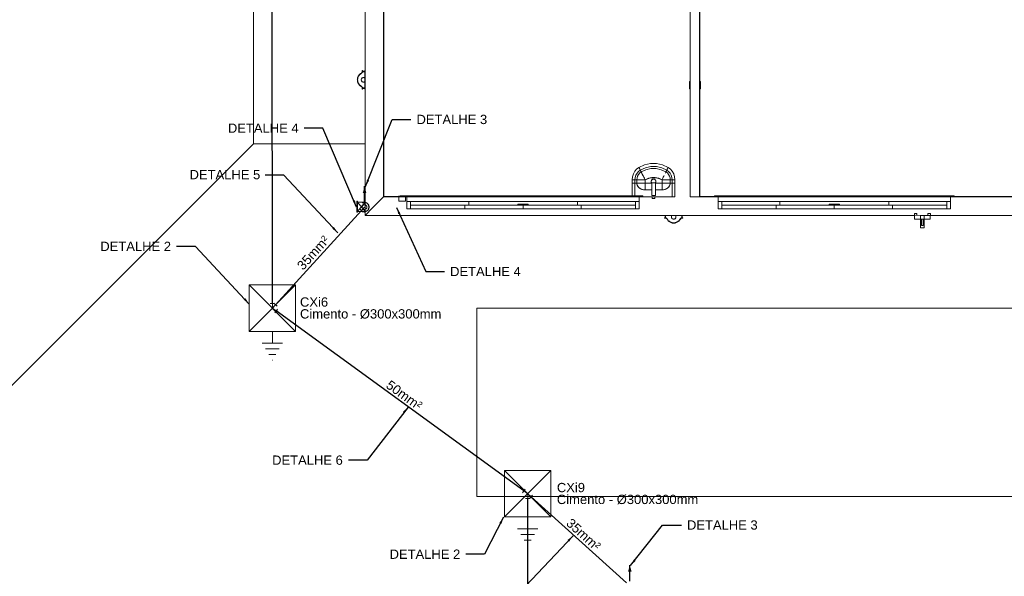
# Model space of a CAD drawing. Header units: millimetres. Extents: x 659 to 1031, y -73 to 11.
# Tile 20 of 141: x 686 to 708, y -40 to -28. Entities that reach past the tile are written whole.
import ezdxf

# ---------------------------------------------------------------- set-up
doc = ezdxf.new("R2010")
doc.units = ezdxf.units.MM
doc.header["$MEASUREMENT"] = 0
doc.linetypes.add('NULL', pattern=[0])
for name, color, linetype, lineweight in [('Caixas de passagem', 134, 'Continuous', 5), ('Cotas', 1, 'Continuous', 0), ('IFC-Dispositivo de conversão de energia-Contorno', 253, 'Continuous', 5), ('IFC-Elemento construtivo genérico-Contorno', 253, 'Continuous', 5), ('IFC-Elemento de distribuição-Contorno', 253, 'Continuous', 5), ('IFC-Elemento terminal-Contorno', 253, 'Continuous', 5), ('IFC-Janela-Contorno', 142, 'Continuous', 5), ('IFC-Laje-Contorno', 134, 'Continuous', 5), ('IFC-Parede padrão-Contorno', 44, 'Continuous', 5), ('IFC-Viga-Contorno', 66, 'Continuous', 5), ('P-Simbol', 170, 'Continuous', 20), ('PR-Condutos 35mm²', 210, 'Continuous', 25), ('PR-Condutos 50mm²', 30, 'Continuous', 25), ('PR-Conexões', 5, 'Continuous', 20), ('PR-Textos conduto', 7, 'Continuous', 9), ('Textos', 7, 'Continuous', 9)]:
    doc.layers.add(name, color=color, linetype=linetype, lineweight=lineweight)
doc.styles.add('Arial', font='arial.ttf')
doc.dimstyles.get("Standard").update_dxf_attribs({"dimtxt": 0.18, "dimasz": 0.18, "dimexe": 0.18, "dimexo": 0.0625, "dimgap": 0.09, "dimtad": 0, "dimtih": 1, "dimtoh": 1, "dimdec": 4, "dimzin": 0, "dimdsep": 46, "dimtxsty": 'Standard', "dimcen": 0.09, "dimadec": 0, "dimazin": 0, "dimtfac": 1, "dimtdec": 4, "dimtofl": 0, "dimtmove": 0, "dimatfit": 3, "dimfxl": 1, "dimtolj": 1, "dimtzin": 0, "dimarcsym": 0})

msp = doc.modelspace()

# ---------------------------------------------------------------- hatches: boundary and pattern name
at = {"layer": 'Caixas de passagem', "linetype": 'Continuous'}
msp.add_hatch(color=134, dxfattribs=at).paths.add_polyline_path([(693.726, -32.397), (693.726, -32.637), (693.746, -32.637), (693.746, -32.617), (693.746, -32.417), (693.746, -32.397)])
at = {"layer": 'PR-Condutos 35mm²', "linetype": 'Continuous'}
for points in [[(693.896, -32.075), (693.857, -32.22), (693.934, -32.22)], [(699.604, -40.235), (699.566, -40.38), (699.643, -40.38)]]:
    msp.add_hatch(color=201, dxfattribs=at).paths.add_polyline_path(points)

# ---------------------------------------------------------------- linework, layer by layer
at = {"layer": 'Caixas de passagem'}
for p, q in [((693.726, -32.637), (693.726, -32.397)), ((693.726, -32.397), (693.746, -32.397)), ((693.746, -32.397), (693.746, -32.417)), ((693.746, -32.617), (693.746, -32.417)), ((693.746, -32.417), (693.906, -32.417)), ((693.906, -32.617), (693.746, -32.417)), ((693.746, -32.617), (693.906, -32.417)), ((693.906, -32.417), (693.906, -32.617)), ((693.906, -32.617), (693.746, -32.617)), ((693.746, -32.617), (693.746, -32.637)), ((693.746, -32.637), (693.726, -32.637))]:
    msp.add_line(p, q, dxfattribs=at)
at = {"layer": 'IFC-Dispositivo de conversão de energia-Contorno', "color": 8, "lineweight": 5}
for p, q in [((701.106, -29.822), (701.122, -29.822)), ((701.122, -29.978), (701.122, -29.822)), ((701.122, -29.855), (701.123, -29.855)), ((701.123, -29.945), (701.123, -29.855)), ((701.106, -29.978), (701.122, -29.978)), ((701.122, -29.945), (701.123, -29.945))]:
    msp.add_line(p, q, dxfattribs=at)
at = {"layer": 'IFC-Elemento construtivo genérico-Contorno', "color": 8, "lineweight": 5}
for p, q in [((700.888, -29.855), (700.89, -29.855)), ((700.888, -29.945), (700.888, -29.855)), ((700.89, -29.978), (700.89, -29.822)), ((700.89, -29.822), (700.906, -29.822)), ((700.888, -29.945), (700.89, -29.945)), ((700.89, -29.978), (700.906, -29.978)), ((699.68, -31.809), (699.711, -31.753)), ((699.711, -31.753), (699.751, -31.706)), ((699.751, -31.706), (699.8, -31.669)), ((699.759, -31.792), (699.79, -31.755)), ((699.79, -31.755), (699.829, -31.726)), ((699.8, -31.669), (699.921, -31.614)), ((699.8, -31.669), (699.801, -31.671)), ((699.8, -31.669), (699.8, -31.669)), ((699.801, -31.671), (699.803, -31.675)), ((699.803, -31.675), (699.806, -31.681)), ((699.806, -31.681), (699.81, -31.689)), ((699.806, -31.681), (699.81, -31.689)), ((699.81, -31.689), (699.815, -31.698)), ((699.81, -31.689), (699.811, -31.69)), ((699.815, -31.698), (699.817, -31.703)), ((699.817, -31.703), (699.819, -31.706)), ((699.817, -31.703), (699.819, -31.706)), ((699.817, -31.788), (699.848, -31.765)), ((699.819, -31.706), (699.821, -31.711)), ((699.819, -31.706), (699.82, -31.709)), ((699.825, -31.718), (699.828, -31.725)), ((699.828, -31.725), (699.829, -31.726)), ((699.828, -31.725), (699.829, -31.726)), ((699.829, -31.726), (699.939, -31.676)), ((699.829, -31.726), (699.829, -31.727)), ((699.829, -31.727), (699.848, -31.765)), ((699.829, -31.727), (699.848, -31.765)), ((699.848, -31.765), (699.95, -31.718)), ((699.848, -31.765), (699.852, -31.773)), ((699.848, -31.765), (699.852, -31.773)), ((699.852, -31.773), (699.861, -31.79)), ((699.852, -31.773), (699.861, -31.79)), ((699.921, -31.614), (700.049, -31.585)), ((699.939, -31.676), (700.055, -31.65)), ((699.939, -31.676), (700.055, -31.651)), ((699.95, -31.718), (700.059, -31.694)), ((700.049, -31.585), (700.18, -31.585)), ((700.055, -31.65), (700.175, -31.65)), ((700.055, -31.651), (700.175, -31.651)), ((700.059, -31.694), (700.171, -31.694)), ((700.171, -31.694), (700.28, -31.718)), ((700.175, -31.65), (700.291, -31.676)), ((700.175, -31.651), (700.291, -31.676)), ((700.18, -31.585), (700.309, -31.614)), ((700.28, -31.718), (700.382, -31.765)), ((700.291, -31.676), (700.401, -31.727)), ((700.291, -31.676), (700.401, -31.726)), ((700.309, -31.614), (700.43, -31.669)), ((700.369, -31.79), (700.378, -31.773)), ((700.378, -31.773), (700.382, -31.765)), ((700.382, -31.765), (700.401, -31.727)), ((700.382, -31.765), (700.401, -31.727)), ((700.382, -31.765), (700.413, -31.788)), ((700.401, -31.726), (700.402, -31.725)), ((700.401, -31.726), (700.402, -31.725)), ((700.401, -31.726), (700.44, -31.755)), ((700.401, -31.727), (700.401, -31.726)), ((700.402, -31.725), (700.405, -31.718)), ((700.402, -31.725), (700.405, -31.718)), ((700.405, -31.718), (700.407, -31.715)), ((700.405, -31.718), (700.407, -31.715)), ((700.407, -31.715), (700.409, -31.711)), ((700.407, -31.715), (700.409, -31.711)), ((700.409, -31.711), (700.411, -31.706)), ((700.409, -31.711), (700.411, -31.706)), ((700.411, -31.706), (700.413, -31.703)), ((700.411, -31.706), (700.413, -31.703)), ((700.413, -31.703), (700.415, -31.698)), ((700.415, -31.698), (700.42, -31.689)), ((700.415, -31.698), (700.42, -31.689)), ((700.42, -31.689), (700.424, -31.681)), ((700.42, -31.689), (700.424, -31.681)), ((700.424, -31.681), (700.427, -31.675)), ((700.424, -31.681), (700.427, -31.675)), ((700.427, -31.675), (700.429, -31.671)), ((700.427, -31.675), (700.429, -31.671)), ((700.429, -31.671), (700.43, -31.669)), ((700.429, -31.671), (700.43, -31.669)), ((700.43, -31.669), (700.479, -31.706)), ((700.43, -31.669), (700.43, -31.669)), ((700.44, -31.755), (700.471, -31.792)), ((700.479, -31.706), (700.519, -31.753)), ((700.519, -31.753), (700.55, -31.809)), ((699.655, -31.935), (699.661, -31.871)), ((699.655, -32.009), (699.655, -31.935)), ((699.655, -31.935), (699.657, -31.935)), ((699.657, -31.935), (699.661, -31.935)), ((699.661, -31.871), (699.68, -31.809)), ((699.661, -31.935), (699.668, -31.935)), ((699.668, -31.935), (699.676, -31.935)), ((699.676, -31.935), (699.685, -31.935)), ((699.685, -31.935), (699.691, -31.935)), ((699.691, -31.935), (699.694, -31.935)), ((699.694, -31.935), (699.699, -31.935)), ((699.699, -31.935), (699.703, -31.935)), ((699.703, -31.935), (699.706, -31.935)), ((699.706, -31.935), (699.714, -31.935)), ((699.714, -31.935), (699.715, -31.935)), ((699.715, -31.935), (699.72, -31.885)), ((699.715, -32.009), (699.715, -31.935)), ((699.715, -31.935), (699.715, -31.935)), ((699.715, -31.935), (699.755, -31.935)), ((699.72, -31.885), (699.735, -31.836)), ((699.735, -31.836), (699.759, -31.792)), ((699.755, -31.935), (699.759, -31.894)), ((699.755, -32.009), (699.755, -31.935)), ((699.755, -31.935), (699.764, -31.935)), ((699.759, -31.894), (699.771, -31.855)), ((699.764, -31.935), (699.781, -31.935)), ((699.771, -31.855), (699.791, -31.819)), ((699.781, -31.935), (699.807, -31.935)), ((699.791, -31.819), (699.817, -31.788)), ((699.807, -31.935), (699.828, -31.935)), ((699.828, -31.935), (699.836, -31.935)), ((699.836, -31.935), (699.855, -31.935)), ((699.855, -31.935), (699.877, -31.935)), ((699.861, -31.79), (699.873, -31.814)), ((699.873, -31.814), (699.883, -31.835)), ((699.877, -31.935), (699.9, -31.935)), ((699.883, -31.835), (699.887, -31.842)), ((699.887, -31.842), (699.896, -31.861)), ((699.887, -31.842), (699.896, -31.861)), ((699.896, -31.861), (699.906, -31.881)), ((699.896, -31.861), (699.906, -31.881)), ((699.9, -31.935), (699.924, -31.935)), ((699.906, -31.881), (699.917, -31.904)), ((699.906, -31.881), (699.917, -31.904)), ((699.917, -31.904), (699.929, -31.927)), ((699.917, -31.904), (699.929, -31.927)), ((699.924, -31.935), (699.933, -31.935)), ((699.929, -31.927), (699.933, -31.935)), ((699.929, -31.927), (699.933, -31.935)), ((699.933, -31.935), (700.052, -31.891)), ((699.933, -31.935), (700.003, -31.903)), ((699.933, -32.009), (699.933, -31.935)), ((700.003, -31.903), (700.077, -31.887)), ((700.052, -31.891), (700.178, -31.891)), ((700.065, -31.965), (700.067, -31.955)), ((700.065, -31.97), (700.066, -31.96)), ((700.065, -31.976), (700.065, -31.965)), ((700.065, -31.97), (700.065, -31.973)), ((700.065, -31.976), (700.067, -31.986)), ((700.066, -31.96), (700.067, -31.957)), ((700.066, -31.978), (700.066, -31.981)), ((700.066, -31.981), (700.069, -31.991)), ((700.067, -31.955), (700.072, -31.945)), ((700.067, -31.986), (700.072, -31.995)), ((700.069, -31.95), (700.075, -31.941)), ((700.069, -31.953), (700.069, -31.95)), ((700.069, -31.991), (700.075, -32)), ((700.072, -31.945), (700.078, -31.937)), ((700.072, -31.995), (700.076, -32.002)), ((700.075, -31.941), (700.082, -31.933)), ((700.075, -32), (700.076, -32.002)), ((700.077, -31.887), (700.153, -31.887)), ((700.078, -31.937), (700.086, -31.93)), ((700.082, -31.933), (700.09, -31.927)), ((700.086, -31.93), (700.095, -31.925)), ((700.09, -31.927), (700.1, -31.923)), ((700.09, -31.927), (700.091, -31.927)), ((700.095, -31.925), (700.105, -31.922)), ((700.1, -31.923), (700.102, -31.922)), ((700.105, -31.922), (700.115, -31.92)), ((700.107, -31.921), (700.11, -31.921)), ((700.11, -31.921), (700.112, -31.921)), ((700.115, -31.92), (700.125, -31.922)), ((700.118, -31.921), (700.12, -31.921)), ((700.12, -31.921), (700.13, -31.923)), ((700.125, -31.922), (700.135, -31.925)), ((700.13, -31.923), (700.13, -31.923)), ((700.13, -31.923), (700.133, -31.924)), ((700.135, -31.925), (700.144, -31.93)), ((700.138, -31.926), (700.14, -31.927)), ((700.139, -31.927), (700.14, -31.927)), ((700.14, -31.927), (700.148, -31.933)), ((700.144, -31.93), (700.152, -31.937)), ((700.148, -31.933), (700.15, -31.935)), ((700.152, -31.937), (700.158, -31.945)), ((700.153, -31.887), (700.227, -31.903)), ((700.154, -31.939), (700.155, -31.941)), ((700.154, -32.002), (700.158, -31.995)), ((700.154, -32.002), (700.155, -32)), ((700.155, -31.941), (700.157, -31.943)), ((700.155, -32), (700.161, -31.991)), ((700.158, -31.945), (700.163, -31.955)), ((700.158, -31.995), (700.163, -31.986)), ((700.159, -31.948), (700.161, -31.95)), ((700.161, -31.95), (700.164, -31.96)), ((700.161, -31.991), (700.161, -31.988)), ((700.163, -31.955), (700.165, -31.965)), ((700.163, -31.986), (700.165, -31.976)), ((700.163, -31.983), (700.164, -31.981)), ((700.164, -31.96), (700.164, -31.963)), ((700.164, -31.981), (700.165, -31.97)), ((700.165, -31.976), (700.165, -31.965)), ((700.165, -31.968), (700.165, -31.97)), ((700.178, -31.891), (700.297, -31.935)), ((700.227, -31.903), (700.297, -31.935)), ((700.297, -31.935), (700.301, -31.927)), ((700.297, -31.935), (700.301, -31.927)), ((700.297, -31.935), (700.306, -31.935)), ((700.297, -32.009), (700.297, -31.935)), ((700.301, -31.927), (700.313, -31.904)), ((700.301, -31.927), (700.313, -31.904)), ((700.306, -31.935), (700.33, -31.935)), ((700.313, -31.904), (700.324, -31.881)), ((700.313, -31.904), (700.324, -31.881)), ((700.324, -31.881), (700.334, -31.861)), ((700.324, -31.881), (700.334, -31.861)), ((700.33, -31.935), (700.353, -31.935)), ((700.334, -31.861), (700.343, -31.842)), ((700.334, -31.861), (700.336, -31.857)), ((700.353, -31.935), (700.375, -31.935)), ((700.375, -31.935), (700.394, -31.935)), ((700.394, -31.935), (700.402, -31.935)), ((700.402, -31.935), (700.423, -31.935)), ((700.413, -31.788), (700.439, -31.819)), ((700.423, -31.935), (700.449, -31.935)), ((700.439, -31.819), (700.459, -31.855)), ((700.449, -31.935), (700.466, -31.935)), ((700.459, -31.855), (700.471, -31.894)), ((700.466, -31.935), (700.475, -31.935)), ((700.471, -31.792), (700.495, -31.836)), ((700.471, -31.894), (700.475, -31.935)), ((700.475, -32.009), (700.475, -31.935)), ((700.475, -31.935), (700.515, -31.935)), ((700.495, -31.836), (700.51, -31.885)), ((700.51, -31.885), (700.515, -31.935)), ((700.515, -32.009), (700.515, -31.935)), ((700.515, -31.935), (700.515, -31.935)), ((700.516, -31.935), (700.524, -31.935)), ((700.524, -31.935), (700.527, -31.935)), ((700.527, -31.935), (700.531, -31.935)), ((700.531, -31.935), (700.536, -31.935)), ((700.536, -31.935), (700.539, -31.935)), ((700.539, -31.935), (700.545, -31.935)), ((700.545, -31.935), (700.554, -31.935)), ((700.55, -31.809), (700.569, -31.871)), ((700.554, -31.935), (700.562, -31.935)), ((700.562, -31.935), (700.569, -31.935)), ((700.569, -31.871), (700.575, -31.935)), ((700.569, -31.935), (700.573, -31.935)), ((700.573, -31.935), (700.575, -31.935)), ((700.575, -32.009), (700.575, -31.935)), ((699.655, -32.009), (699.657, -32.009)), ((699.655, -32.282), (699.655, -32.009)), ((699.657, -32.009), (699.661, -32.009)), ((699.661, -32.009), (699.668, -32.009)), ((699.668, -32.009), (699.676, -32.009)), ((699.676, -32.009), (699.685, -32.009)), ((699.685, -32.009), (699.691, -32.009)), ((699.691, -32.009), (699.694, -32.009)), ((699.694, -32.009), (699.699, -32.009)), ((699.699, -32.009), (699.703, -32.009)), ((699.703, -32.009), (699.706, -32.009)), ((699.706, -32.009), (699.714, -32.009)), ((699.714, -32.009), (699.715, -32.009)), ((699.715, -32.009), (699.755, -32.009)), ((699.715, -32.282), (699.715, -32.009)), ((699.755, -32.009), (699.764, -32.009)), ((699.755, -32.009), (699.764, -32.054)), ((699.755, -32.009), (699.758, -32.037)), ((699.758, -32.037), (699.769, -32.064)), ((699.764, -32.009), (699.781, -32.009)), ((699.764, -32.054), (699.789, -32.094)), ((699.769, -32.064), (699.785, -32.089)), ((699.781, -32.009), (699.807, -32.009)), ((699.785, -32.089), (699.807, -32.112)), ((699.789, -32.094), (699.828, -32.126)), ((699.807, -32.009), (699.828, -32.009)), ((699.807, -32.112), (699.834, -32.13)), ((699.828, -32.009), (699.836, -32.009)), ((699.828, -32.126), (699.878, -32.147)), ((699.834, -32.13), (699.865, -32.143)), ((699.836, -32.009), (699.855, -32.009)), ((699.855, -32.009), (699.877, -32.009)), ((699.865, -32.143), (699.898, -32.151)), ((699.877, -32.009), (699.9, -32.009)), ((699.878, -32.147), (699.933, -32.154)), ((699.898, -32.151), (699.933, -32.154)), ((699.9, -32.009), (699.924, -32.009)), ((699.924, -32.009), (699.933, -32.009)), ((699.933, -32.009), (700.075, -32.009)), ((699.933, -32.016), (699.933, -32.009)), ((699.933, -32.009), (700.075, -32.009)), ((699.933, -32.036), (699.933, -32.016)), ((699.933, -32.055), (699.933, -32.036)), ((699.933, -32.072), (699.933, -32.055)), ((699.933, -32.088), (699.933, -32.072)), ((699.933, -32.095), (699.933, -32.088)), ((699.933, -32.112), (699.933, -32.095)), ((699.933, -32.133), (699.933, -32.112)), ((699.933, -32.147), (699.933, -32.133)), ((699.933, -32.154), (699.933, -32.147)), ((699.933, -32.154), (699.933, -32.154)), ((699.933, -32.154), (700.075, -32.154)), ((699.933, -32.154), (700.075, -32.154)), ((700.075, -32.192), (700.075, -32.002)), ((700.075, -32.002), (700.155, -32.002)), ((700.075, -32.272), (700.075, -32.192)), ((700.155, -32.192), (700.155, -32.002)), ((700.155, -32.009), (700.297, -32.009)), ((700.155, -32.009), (700.297, -32.009)), ((700.155, -32.154), (700.297, -32.154)), ((700.155, -32.154), (700.297, -32.154)), ((700.155, -32.272), (700.155, -32.192)), ((700.297, -32.009), (700.306, -32.009)), ((700.297, -32.016), (700.297, -32.009)), ((700.297, -32.036), (700.297, -32.016)), ((700.297, -32.055), (700.297, -32.036)), ((700.297, -32.072), (700.297, -32.055)), ((700.297, -32.088), (700.297, -32.072)), ((700.297, -32.095), (700.297, -32.088)), ((700.297, -32.112), (700.297, -32.095)), ((700.297, -32.133), (700.297, -32.112)), ((700.297, -32.147), (700.297, -32.133)), ((700.297, -32.154), (700.352, -32.147)), ((700.297, -32.154), (700.297, -32.147)), ((700.297, -32.154), (700.332, -32.151)), ((700.297, -32.154), (700.297, -32.154)), ((700.306, -32.009), (700.33, -32.009)), ((700.33, -32.009), (700.353, -32.009)), ((700.332, -32.151), (700.365, -32.143)), ((700.352, -32.147), (700.402, -32.126)), ((700.353, -32.009), (700.375, -32.009)), ((700.365, -32.143), (700.396, -32.13)), ((700.375, -32.009), (700.394, -32.009)), ((700.394, -32.009), (700.402, -32.009)), ((700.396, -32.13), (700.423, -32.112)), ((700.402, -32.009), (700.423, -32.009)), ((700.402, -32.126), (700.441, -32.094)), ((700.423, -32.009), (700.449, -32.009)), ((700.423, -32.112), (700.445, -32.089)), ((700.441, -32.094), (700.466, -32.054)), ((700.445, -32.089), (700.461, -32.064)), ((700.449, -32.009), (700.466, -32.009)), ((700.461, -32.064), (700.472, -32.037)), ((700.466, -32.009), (700.475, -32.009)), ((700.466, -32.054), (700.475, -32.009)), ((700.472, -32.037), (700.475, -32.009)), ((700.475, -32.009), (700.515, -32.009)), ((700.515, -32.009), (700.516, -32.009)), ((700.515, -32.302), (700.515, -32.009)), ((700.515, -32.302), (700.515, -32.009)), ((700.516, -32.009), (700.524, -32.009)), ((700.524, -32.009), (700.527, -32.009)), ((700.527, -32.009), (700.531, -32.009)), ((700.531, -32.009), (700.536, -32.009)), ((700.536, -32.009), (700.539, -32.009)), ((700.539, -32.009), (700.545, -32.009)), ((700.545, -32.009), (700.554, -32.009)), ((700.554, -32.009), (700.562, -32.009)), ((700.562, -32.009), (700.569, -32.009)), ((700.569, -32.009), (700.573, -32.009)), ((700.573, -32.009), (700.575, -32.009)), ((700.575, -32.302), (700.575, -32.009)), ((694.628, -32.286), (694.726, -32.286)), ((694.628, -32.302), (694.628, -32.286)), ((694.628, -32.302), (694.784, -32.302)), ((694.636, -32.396), (694.636, -32.302)), ((694.636, -32.396), (694.776, -32.396)), ((694.661, -32.286), (694.661, -32.284)), ((694.661, -32.284), (694.726, -32.284)), ((694.776, -32.396), (694.776, -32.302)), ((699.886, -32.302), (700.515, -32.302)), ((700.075, -32.272), (700.155, -32.272)), ((700.088, -32.342), (700.088, -32.302)), ((700.088, -32.342), (700.089, -32.342)), ((700.089, -32.342), (700.092, -32.342)), ((700.092, -32.342), (700.096, -32.342)), ((700.096, -32.342), (700.101, -32.342)), ((700.101, -32.342), (700.108, -32.342)), ((700.108, -32.342), (700.115, -32.342)), ((700.115, -32.342), (700.122, -32.342)), ((700.122, -32.342), (700.129, -32.342)), ((700.129, -32.342), (700.134, -32.342)), ((700.134, -32.342), (700.138, -32.342)), ((700.138, -32.342), (700.141, -32.342)), ((700.141, -32.342), (700.142, -32.342)), ((700.142, -32.342), (700.142, -32.302)), ((700.515, -32.302), (700.516, -32.302)), ((700.515, -32.302), (700.516, -32.302)), ((700.516, -32.302), (700.524, -32.302)), ((700.524, -32.302), (700.527, -32.302)), ((700.527, -32.302), (700.531, -32.302)), ((700.531, -32.302), (700.536, -32.302)), ((700.536, -32.302), (700.539, -32.302)), ((700.536, -32.302), (700.539, -32.302)), ((700.539, -32.302), (700.545, -32.302)), ((700.545, -32.302), (700.554, -32.302)), ((700.545, -32.302), (700.554, -32.302)), ((700.554, -32.302), (700.562, -32.302)), ((700.562, -32.302), (700.569, -32.302)), ((700.562, -32.302), (700.569, -32.302)), ((700.569, -32.302), (700.573, -32.302)), ((700.569, -32.302), (700.573, -32.302)), ((700.573, -32.302), (700.575, -32.302))]:
    msp.add_line(p, q, dxfattribs=at)
at = {"layer": 'IFC-Elemento de distribuição-Contorno', "color": 8, "lineweight": 5}
for p, q in [((705.73, -32.701), (705.73, -32.661)), ((705.73, -32.661), (705.731, -32.661)), ((705.73, -32.701), (705.73, -32.701)), ((705.73, -32.701), (705.732, -32.701)), ((705.731, -32.661), (705.732, -32.661)), ((705.731, -32.781), (705.732, -32.701)), ((705.731, -32.781), (705.887, -32.782)), ((705.732, -32.661), (705.734, -32.661)), ((705.732, -32.701), (705.862, -32.702)), ((705.732, -32.701), (705.732, -32.701)), ((705.734, -32.661), (705.737, -32.661)), ((705.734, -32.701), (705.736, -32.701)), ((705.736, -32.701), (705.737, -32.701)), ((705.737, -32.661), (705.74, -32.661)), ((705.74, -32.661), (705.744, -32.661)), ((705.744, -32.661), (705.748, -32.661)), ((705.748, -32.661), (705.753, -32.661)), ((705.753, -32.661), (705.757, -32.661)), ((705.757, -32.661), (705.762, -32.661)), ((705.76, -32.701), (705.762, -32.701)), ((705.762, -32.661), (705.767, -32.661)), ((705.762, -32.701), (705.766, -32.701)), ((705.766, -32.701), (705.771, -32.701)), ((705.767, -32.661), (705.771, -32.661)), ((705.771, -32.661), (705.775, -32.661)), ((705.771, -32.701), (705.774, -32.701)), ((705.774, -32.701), (705.778, -32.701)), ((705.775, -32.661), (705.778, -32.661)), ((705.778, -32.661), (705.781, -32.661)), ((705.778, -32.701), (705.779, -32.701)), ((705.781, -32.661), (705.783, -32.661)), ((705.783, -32.661), (705.784, -32.661)), ((705.784, -32.701), (705.784, -32.661)), ((705.784, -32.661), (705.784, -32.661)), ((705.86, -32.972), (705.861, -32.782)), ((705.861, -32.782), (705.862, -32.702)), ((705.861, -32.782), (705.941, -32.782)), ((705.862, -32.702), (705.942, -32.702)), ((705.88, -32.922), (705.881, -32.782)), ((705.881, -32.782), (705.921, -32.782)), ((705.902, -32.702), (706.072, -32.703)), ((705.92, -32.922), (705.921, -32.782)), ((705.94, -32.972), (705.941, -32.782)), ((705.941, -32.782), (705.942, -32.702)), ((705.941, -32.782), (706.071, -32.783)), ((706.02, -32.703), (706.02, -32.663)), ((706.02, -32.663), (706.021, -32.663)), ((706.02, -32.703), (706.02, -32.703)), ((706.02, -32.703), (706.022, -32.703)), ((706.021, -32.663), (706.022, -32.663)), ((706.022, -32.663), (706.024, -32.663)), ((706.022, -32.703), (706.024, -32.703)), ((706.024, -32.663), (706.027, -32.663)), ((706.024, -32.703), (706.026, -32.703)), ((706.026, -32.703), (706.029, -32.703)), ((706.027, -32.663), (706.03, -32.663)), ((706.03, -32.663), (706.034, -32.663)), ((706.03, -32.703), (706.034, -32.703)), ((706.034, -32.663), (706.038, -32.663)), ((706.034, -32.703), (706.037, -32.703)), ((706.038, -32.663), (706.043, -32.663)), ((706.043, -32.663), (706.047, -32.663)), ((706.044, -32.703), (706.047, -32.703)), ((706.047, -32.663), (706.052, -32.663)), ((706.047, -32.703), (706.052, -32.703)), ((706.052, -32.663), (706.057, -32.663)), ((706.052, -32.703), (706.056, -32.703)), ((706.056, -32.703), (706.06, -32.703)), ((706.057, -32.663), (706.061, -32.663)), ((706.06, -32.703), (706.064, -32.703)), ((706.061, -32.663), (706.065, -32.663)), ((706.064, -32.703), (706.068, -32.703)), ((706.065, -32.663), (706.068, -32.663)), ((706.068, -32.663), (706.071, -32.663)), ((706.068, -32.703), (706.07, -32.703)), ((706.071, -32.663), (706.073, -32.663)), ((706.071, -32.783), (706.072, -32.703)), ((706.071, -32.703), (706.072, -32.703)), ((706.072, -32.703), (706.074, -32.703)), ((706.073, -32.663), (706.074, -32.663)), ((706.074, -32.703), (706.074, -32.663)), ((706.074, -32.663), (706.074, -32.663)), ((706.074, -32.703), (706.074, -32.703)), ((705.86, -32.972), (705.94, -32.972)), ((705.88, -32.922), (705.92, -32.922))]:
    msp.add_line(p, q, dxfattribs=at)
at = {"layer": 'IFC-Elemento terminal-Contorno', "color": 8, "lineweight": 5}
for p, q in [((693.774, -29.68), (693.783, -29.668)), ((693.783, -29.668), (693.795, -29.657)), ((693.786, -29.677), (693.796, -29.667)), ((693.795, -29.657), (693.807, -29.647)), ((693.796, -29.667), (693.807, -29.657)), ((693.807, -29.647), (693.821, -29.639)), ((693.807, -29.657), (693.819, -29.649)), ((693.819, -29.649), (693.831, -29.641)), ((693.821, -29.639), (693.834, -29.631)), ((693.831, -29.641), (693.835, -29.638)), ((693.834, -29.631), (693.837, -29.628)), ((693.835, -29.638), (693.838, -29.635)), ((693.837, -29.628), (693.839, -29.625)), ((693.838, -29.635), (693.841, -29.631)), ((693.839, -29.625), (693.841, -29.621)), ((693.841, -29.621), (693.843, -29.618)), ((693.841, -29.631), (693.845, -29.627)), ((693.843, -29.618), (693.844, -29.614)), ((693.844, -29.596), (693.904, -29.596)), ((693.844, -29.599), (693.844, -29.596)), ((693.844, -29.599), (693.904, -29.599)), ((693.844, -29.605), (693.844, -29.599)), ((693.844, -29.605), (693.904, -29.605)), ((693.844, -29.608), (693.844, -29.605)), ((693.844, -29.608), (693.904, -29.608)), ((693.844, -29.614), (693.845, -29.61)), ((693.845, -29.61), (693.845, -29.608)), ((693.845, -29.627), (693.847, -29.623)), ((693.846, -29.582), (693.849, -29.582)), ((693.846, -29.592), (693.846, -29.582)), ((693.846, -29.596), (693.846, -29.592)), ((693.847, -29.623), (693.849, -29.619)), ((693.849, -29.582), (693.852, -29.582)), ((693.849, -29.619), (693.85, -29.614)), ((693.85, -29.614), (693.851, -29.61)), ((693.851, -29.61), (693.851, -29.608)), ((693.852, -29.591), (693.852, -29.582)), ((693.852, -29.596), (693.852, -29.591)), ((693.904, -29.6), (693.904, -29.582)), ((693.904, -29.582), (693.905, -29.582)), ((693.904, -29.599), (693.904, -29.596)), ((693.904, -29.605), (693.904, -29.599)), ((693.904, -29.742), (693.904, -29.6)), ((693.904, -29.608), (693.904, -29.605)), ((693.905, -29.582), (693.906, -29.582)), ((693.738, -29.782), (693.74, -29.767)), ((693.738, -29.782), (693.74, -29.798)), ((693.738, -29.782), (693.742, -29.782)), ((693.74, -29.767), (693.741, -29.751)), ((693.74, -29.798), (693.741, -29.814)), ((693.741, -29.751), (693.745, -29.736)), ((693.741, -29.814), (693.745, -29.829)), ((693.742, -29.782), (693.746, -29.782)), ((693.745, -29.736), (693.75, -29.721)), ((693.745, -29.829), (693.75, -29.844)), ((693.746, -29.782), (693.747, -29.768)), ((693.746, -29.782), (693.747, -29.797)), ((693.747, -29.768), (693.748, -29.754)), ((693.747, -29.797), (693.748, -29.811)), ((693.748, -29.754), (693.752, -29.74)), ((693.748, -29.811), (693.752, -29.825)), ((693.75, -29.721), (693.757, -29.707)), ((693.75, -29.844), (693.757, -29.858)), ((693.752, -29.74), (693.756, -29.726)), ((693.752, -29.825), (693.756, -29.839)), ((693.756, -29.726), (693.762, -29.713)), ((693.756, -29.839), (693.762, -29.852)), ((693.757, -29.707), (693.764, -29.693)), ((693.757, -29.858), (693.764, -29.872)), ((693.762, -29.713), (693.769, -29.7)), ((693.762, -29.852), (693.769, -29.865)), ((693.764, -29.693), (693.774, -29.68)), ((693.764, -29.872), (693.774, -29.885)), ((693.769, -29.7), (693.777, -29.688)), ((693.769, -29.865), (693.777, -29.877)), ((693.777, -29.688), (693.786, -29.677)), ((693.777, -29.877), (693.786, -29.888)), ((693.824, -29.782), (693.825, -29.772)), ((693.824, -29.782), (693.825, -29.792)), ((693.825, -29.772), (693.828, -29.763)), ((693.825, -29.792), (693.828, -29.802)), ((693.828, -29.763), (693.833, -29.754)), ((693.828, -29.802), (693.833, -29.811)), ((693.833, -29.754), (693.839, -29.746)), ((693.833, -29.811), (693.839, -29.818)), ((693.839, -29.746), (693.847, -29.74)), ((693.839, -29.818), (693.847, -29.825)), ((693.847, -29.74), (693.856, -29.736)), ((693.847, -29.825), (693.856, -29.829)), ((693.856, -29.736), (693.866, -29.733)), ((693.856, -29.829), (693.866, -29.832)), ((693.866, -29.733), (693.876, -29.732)), ((693.866, -29.832), (693.876, -29.832)), ((693.876, -29.732), (693.886, -29.734)), ((693.876, -29.832), (693.886, -29.831)), ((693.886, -29.734), (693.895, -29.737)), ((693.886, -29.831), (693.895, -29.828)), ((693.895, -29.737), (693.904, -29.742)), ((693.895, -29.828), (693.904, -29.822)), ((693.904, -29.965), (693.904, -29.742)), ((693.904, -29.822), (693.904, -29.742)), ((693.774, -29.885), (693.783, -29.897)), ((693.783, -29.897), (693.795, -29.908)), ((693.786, -29.888), (693.796, -29.898)), ((693.795, -29.908), (693.807, -29.918)), ((693.796, -29.898), (693.807, -29.908)), ((693.807, -29.908), (693.819, -29.916)), ((693.807, -29.918), (693.821, -29.926)), ((693.819, -29.916), (693.831, -29.924)), ((693.821, -29.926), (693.834, -29.934)), ((693.831, -29.924), (693.835, -29.927)), ((693.834, -29.934), (693.837, -29.937)), ((693.835, -29.927), (693.838, -29.93)), ((693.837, -29.937), (693.839, -29.94)), ((693.838, -29.93), (693.841, -29.934)), ((693.839, -29.94), (693.841, -29.944)), ((693.841, -29.934), (693.845, -29.937)), ((693.841, -29.944), (693.843, -29.947)), ((693.843, -29.947), (693.844, -29.951)), ((693.844, -29.951), (693.845, -29.955)), ((693.844, -29.956), (693.904, -29.956)), ((693.844, -29.959), (693.844, -29.956)), ((693.844, -29.959), (693.904, -29.959)), ((693.844, -29.965), (693.844, -29.959)), ((693.844, -29.965), (693.904, -29.965)), ((693.844, -29.968), (693.844, -29.965)), ((693.844, -29.968), (693.904, -29.968)), ((693.845, -29.937), (693.847, -29.942)), ((693.845, -29.955), (693.845, -29.956)), ((693.846, -29.972), (693.846, -29.968)), ((693.846, -29.982), (693.846, -29.972)), ((693.846, -29.982), (693.849, -29.982)), ((693.847, -29.942), (693.849, -29.946)), ((693.849, -29.946), (693.85, -29.951)), ((693.849, -29.982), (693.852, -29.982)), ((693.85, -29.951), (693.851, -29.955)), ((693.851, -29.955), (693.851, -29.956)), ((693.852, -29.974), (693.852, -29.968)), ((693.852, -29.982), (693.852, -29.974)), ((693.904, -29.959), (693.904, -29.956)), ((693.904, -29.965), (693.904, -29.959)), ((693.904, -29.982), (693.904, -29.965)), ((693.904, -29.968), (693.904, -29.965)), ((693.904, -29.982), (693.905, -29.982)), ((693.905, -29.982), (693.906, -29.982)), ((700.348, -32.702), (700.366, -32.702)), ((700.348, -32.703), (700.348, -32.702)), ((700.348, -32.704), (700.348, -32.703)), ((700.348, -32.704), (700.366, -32.704)), ((700.348, -32.756), (700.357, -32.756)), ((700.348, -32.759), (700.348, -32.756)), ((700.348, -32.762), (700.348, -32.759)), ((700.348, -32.762), (700.358, -32.762)), ((700.357, -32.756), (700.362, -32.756)), ((700.358, -32.762), (700.362, -32.762)), ((700.362, -32.704), (700.365, -32.704)), ((700.362, -32.764), (700.362, -32.704)), ((700.362, -32.764), (700.365, -32.764)), ((700.365, -32.764), (700.365, -32.704)), ((700.365, -32.704), (700.371, -32.704)), ((700.365, -32.764), (700.371, -32.764)), ((700.366, -32.702), (700.508, -32.702)), ((700.366, -32.704), (700.508, -32.704)), ((700.371, -32.764), (700.371, -32.704)), ((700.371, -32.704), (700.374, -32.704)), ((700.371, -32.764), (700.374, -32.764)), ((700.374, -32.764), (700.374, -32.704)), ((700.374, -32.756), (700.375, -32.756)), ((700.374, -32.762), (700.376, -32.763)), ((700.375, -32.756), (700.38, -32.758)), ((700.376, -32.763), (700.38, -32.764)), ((700.38, -32.758), (700.385, -32.759)), ((700.38, -32.764), (700.384, -32.765)), ((700.384, -32.765), (700.387, -32.767)), ((700.385, -32.759), (700.389, -32.761)), ((700.387, -32.767), (700.39, -32.769)), ((700.389, -32.761), (700.393, -32.763)), ((700.39, -32.769), (700.393, -32.771)), ((700.393, -32.763), (700.397, -32.766)), ((700.393, -32.771), (700.396, -32.774)), ((700.396, -32.774), (700.405, -32.787)), ((700.397, -32.766), (700.401, -32.769)), ((700.401, -32.769), (700.404, -32.773)), ((700.404, -32.773), (700.407, -32.777)), ((700.405, -32.787), (700.413, -32.801)), ((700.407, -32.777), (700.415, -32.789)), ((700.413, -32.801), (700.423, -32.812)), ((700.415, -32.789), (700.423, -32.801)), ((700.423, -32.801), (700.432, -32.811)), ((700.423, -32.812), (700.433, -32.824)), ((700.432, -32.811), (700.442, -32.822)), ((700.433, -32.824), (700.446, -32.834)), ((700.442, -32.822), (700.454, -32.83)), ((700.446, -32.834), (700.458, -32.844)), ((700.454, -32.83), (700.466, -32.839)), ((700.458, -32.844), (700.472, -32.851)), ((700.466, -32.839), (700.479, -32.845)), ((700.479, -32.845), (700.492, -32.852)), ((700.498, -32.732), (700.5, -32.722)), ((700.498, -32.732), (700.499, -32.742)), ((700.499, -32.742), (700.501, -32.752)), ((700.5, -32.722), (700.503, -32.712)), ((700.501, -32.752), (700.506, -32.761)), ((700.503, -32.712), (700.508, -32.704)), ((700.506, -32.761), (700.512, -32.768)), ((700.508, -32.702), (700.73, -32.702)), ((700.508, -32.704), (700.73, -32.704)), ((700.508, -32.704), (700.588, -32.704)), ((700.512, -32.768), (700.52, -32.775)), ((700.52, -32.775), (700.529, -32.78)), ((700.529, -32.78), (700.538, -32.783)), ((700.538, -32.783), (700.548, -32.784)), ((700.548, -32.784), (700.558, -32.783)), ((700.558, -32.783), (700.568, -32.78)), ((700.568, -32.78), (700.577, -32.775)), ((700.577, -32.775), (700.584, -32.768)), ((700.584, -32.768), (700.59, -32.761)), ((700.588, -32.704), (700.593, -32.712)), ((700.59, -32.761), (700.595, -32.752)), ((700.593, -32.712), (700.597, -32.722)), ((700.595, -32.752), (700.598, -32.742)), ((700.597, -32.722), (700.598, -32.732)), ((700.598, -32.742), (700.598, -32.732)), ((700.605, -32.852), (700.618, -32.845)), ((700.618, -32.845), (700.631, -32.839)), ((700.624, -32.851), (700.638, -32.844)), ((700.631, -32.839), (700.642, -32.83)), ((700.638, -32.844), (700.65, -32.834)), ((700.642, -32.83), (700.654, -32.822)), ((700.65, -32.834), (700.663, -32.824)), ((700.654, -32.822), (700.664, -32.811)), ((700.663, -32.824), (700.673, -32.812)), ((700.664, -32.811), (700.674, -32.801)), ((700.673, -32.812), (700.684, -32.801)), ((700.674, -32.801), (700.682, -32.789)), ((700.682, -32.789), (700.69, -32.777)), ((700.684, -32.801), (700.692, -32.787)), ((700.69, -32.777), (700.693, -32.773)), ((700.692, -32.787), (700.7, -32.774)), ((700.693, -32.773), (700.696, -32.769)), ((700.696, -32.769), (700.699, -32.766)), ((700.699, -32.766), (700.703, -32.763)), ((700.7, -32.774), (700.703, -32.771)), ((700.703, -32.763), (700.707, -32.761)), ((700.703, -32.771), (700.706, -32.769)), ((700.706, -32.769), (700.709, -32.767)), ((700.707, -32.761), (700.712, -32.759)), ((700.709, -32.767), (700.713, -32.765)), ((700.712, -32.759), (700.716, -32.758)), ((700.713, -32.765), (700.717, -32.764)), ((700.716, -32.758), (700.721, -32.756)), ((700.717, -32.764), (700.72, -32.763)), ((700.72, -32.763), (700.722, -32.762)), ((700.721, -32.756), (700.722, -32.756)), ((700.722, -32.704), (700.725, -32.704)), ((700.722, -32.764), (700.722, -32.704)), ((700.722, -32.764), (700.725, -32.764)), ((700.725, -32.764), (700.725, -32.704)), ((700.725, -32.704), (700.731, -32.704)), ((700.725, -32.764), (700.731, -32.764)), ((700.73, -32.702), (700.748, -32.702)), ((700.73, -32.704), (700.748, -32.704)), ((700.731, -32.764), (700.731, -32.704)), ((700.731, -32.704), (700.734, -32.704)), ((700.731, -32.764), (700.734, -32.764)), ((700.734, -32.764), (700.734, -32.704)), ((700.734, -32.756), (700.739, -32.756)), ((700.734, -32.762), (700.738, -32.762)), ((700.738, -32.762), (700.748, -32.762)), ((700.739, -32.756), (700.748, -32.756)), ((700.748, -32.703), (700.748, -32.702)), ((700.748, -32.704), (700.748, -32.703)), ((700.748, -32.759), (700.748, -32.756)), ((700.748, -32.762), (700.748, -32.759)), ((700.472, -32.851), (700.487, -32.858)), ((700.487, -32.858), (700.502, -32.862)), ((700.492, -32.852), (700.506, -32.855)), ((700.502, -32.862), (700.517, -32.867)), ((700.506, -32.855), (700.519, -32.859)), ((700.517, -32.867), (700.532, -32.868)), ((700.519, -32.859), (700.534, -32.861)), ((700.532, -32.868), (700.548, -32.87)), ((700.534, -32.861), (700.548, -32.862)), ((700.548, -32.862), (700.563, -32.861)), ((700.548, -32.866), (700.548, -32.862)), ((700.548, -32.87), (700.548, -32.866)), ((700.548, -32.87), (700.564, -32.868)), ((700.563, -32.861), (700.577, -32.859)), ((700.564, -32.868), (700.58, -32.867)), ((700.577, -32.859), (700.591, -32.855)), ((700.58, -32.867), (700.595, -32.862)), ((700.591, -32.855), (700.605, -32.852)), ((700.595, -32.862), (700.61, -32.858)), ((700.61, -32.858), (700.624, -32.851))]:
    msp.add_line(p, q, dxfattribs=at)
at = {"layer": 'IFC-Janela-Contorno', "color": 8, "lineweight": 5}
for p, q in [((694.726, -32.283), (694.726, -32.282)), ((694.726, -32.282), (694.806, -32.282)), ((694.726, -32.302), (694.726, -32.283)), ((694.726, -32.302), (694.806, -32.302)), ((694.784, -32.302), (694.806, -32.302)), ((694.806, -32.298), (694.806, -32.282)), ((694.806, -32.282), (698.774, -32.282)), ((694.806, -32.302), (694.806, -32.286)), ((694.806, -32.302), (694.806, -32.298)), ((694.806, -32.402), (694.806, -32.302)), ((694.806, -32.302), (699.806, -32.302)), ((694.806, -32.402), (699.806, -32.402)), ((694.806, -32.562), (694.806, -32.402)), ((694.886, -32.562), (694.886, -32.402)), ((696.136, -32.482), (696.136, -32.402)), ((698.476, -32.482), (698.476, -32.402)), ((698.774, -32.282), (699.806, -32.282)), ((699.726, -32.562), (699.726, -32.402)), ((699.806, -32.298), (699.806, -32.282)), ((699.806, -32.282), (699.882, -32.282)), ((699.806, -32.282), (699.886, -32.282)), ((699.806, -32.286), (699.806, -32.282)), ((699.806, -32.302), (699.806, -32.286)), ((699.806, -32.402), (699.806, -32.302)), ((699.806, -32.302), (699.882, -32.302)), ((699.806, -32.302), (699.886, -32.302)), ((699.806, -32.562), (699.806, -32.402)), ((699.882, -32.282), (699.886, -32.282)), ((699.882, -32.302), (699.886, -32.302)), ((699.886, -32.301), (699.886, -32.282)), ((699.886, -32.302), (699.886, -32.282)), ((699.886, -32.302), (699.886, -32.301)), ((701.426, -32.283), (701.426, -32.282)), ((701.426, -32.282), (701.506, -32.282)), ((701.426, -32.302), (701.426, -32.283)), ((701.426, -32.302), (701.506, -32.302)), ((701.426, -32.302), (701.426, -32.302)), ((701.506, -32.298), (701.506, -32.282)), ((701.506, -32.282), (705.474, -32.282)), ((701.506, -32.302), (701.506, -32.286)), ((701.506, -32.302), (701.506, -32.298)), ((701.506, -32.402), (701.506, -32.302)), ((701.506, -32.302), (706.506, -32.302)), ((701.506, -32.402), (706.506, -32.402)), ((701.506, -32.562), (701.506, -32.402)), ((701.586, -32.562), (701.586, -32.402)), ((702.836, -32.482), (702.836, -32.402)), ((705.176, -32.482), (705.176, -32.402)), ((705.474, -32.282), (706.486, -32.282)), ((706.426, -32.562), (706.426, -32.402)), ((706.486, -32.282), (706.506, -32.282)), ((706.506, -32.298), (706.506, -32.282)), ((706.506, -32.282), (706.581, -32.282)), ((706.506, -32.286), (706.506, -32.282)), ((706.506, -32.302), (706.506, -32.286)), ((706.506, -32.402), (706.506, -32.302)), ((706.506, -32.302), (706.581, -32.302)), ((706.506, -32.302), (706.586, -32.302)), ((706.506, -32.562), (706.506, -32.402)), ((706.581, -32.282), (706.586, -32.282)), ((706.581, -32.302), (706.586, -32.302)), ((706.586, -32.301), (706.586, -32.282)), ((706.586, -32.302), (706.586, -32.282)), ((706.586, -32.302), (706.586, -32.301)), ((694.806, -32.562), (694.886, -32.562)), ((694.886, -32.482), (696.136, -32.482)), ((694.886, -32.562), (697.226, -32.562)), ((696.056, -32.562), (696.056, -32.482)), ((696.056, -32.482), (697.306, -32.482)), ((696.056, -32.562), (697.306, -32.562)), ((697.196, -32.482), (697.196, -32.462)), ((697.196, -32.462), (697.316, -32.462)), ((697.196, -32.482), (697.316, -32.482)), ((697.296, -32.482), (697.296, -32.462)), ((697.296, -32.462), (697.416, -32.462)), ((697.296, -32.482), (697.416, -32.482)), ((697.306, -32.562), (697.306, -32.482)), ((697.306, -32.482), (698.556, -32.482)), ((697.306, -32.562), (698.476, -32.562)), ((697.316, -32.482), (697.316, -32.462)), ((697.416, -32.482), (697.416, -32.462)), ((698.476, -32.482), (699.726, -32.482)), ((698.476, -32.562), (698.556, -32.562)), ((698.556, -32.562), (698.556, -32.482)), ((698.556, -32.562), (699.726, -32.562)), ((699.726, -32.562), (699.806, -32.562)), ((701.506, -32.562), (701.586, -32.562)), ((701.586, -32.482), (702.836, -32.482)), ((701.586, -32.562), (702.756, -32.562)), ((702.756, -32.562), (702.756, -32.482)), ((702.756, -32.482), (704.006, -32.482)), ((702.756, -32.562), (703.926, -32.562)), ((703.047, -32.562), (704.14, -32.562)), ((703.896, -32.482), (703.896, -32.462)), ((703.896, -32.462), (704.016, -32.462)), ((703.926, -32.562), (704.006, -32.562)), ((703.996, -32.482), (703.996, -32.462)), ((703.996, -32.462), (704.116, -32.462)), ((704.006, -32.482), (704.016, -32.482)), ((704.006, -32.562), (704.006, -32.482)), ((704.006, -32.482), (704.116, -32.482)), ((704.006, -32.482), (705.234, -32.482)), ((704.006, -32.562), (705.256, -32.562)), ((704.016, -32.482), (704.016, -32.462)), ((704.116, -32.482), (704.116, -32.462)), ((705.234, -32.482), (706.426, -32.482)), ((705.256, -32.562), (705.256, -32.482)), ((705.256, -32.562), (706.426, -32.562)), ((706.426, -32.562), (706.506, -32.562))]:
    msp.add_line(p, q, dxfattribs=at)
at = {"layer": 'IFC-Laje-Contorno', "color": 8, "lineweight": 5}
for p, q in [((691.506, -31.102), (691.511, -12.702)), ((691.506, -31.162), (691.511, -16.902)), ((683.91, -38.759), (691.506, -31.162)), ((691.506, -31.162), (693.906, -31.163)), ((691.506, -31.162), (693.906, -31.163)), ((693.906, -32.702), (705.732, -32.702)), ((705.901, -32.702), (706.02, -32.702)), ((706.074, -32.702), (709.306, -32.702)), ((696.31, -34.702), (717.606, -34.702)), ((696.31, -38.759), (696.31, -34.702)), ((696.31, -38.759), (717.606, -38.759))]:
    msp.add_line(p, q, dxfattribs=at)
at = {"layer": 'IFC-Parede padrão-Contorno', "color": 8, "lineweight": 5}
for p, q in [((693.906, -30.114), (693.906, -26.233)), ((694.306, -29.874), (694.306, -26.253)), ((700.906, -30.062), (700.906, -26.702)), ((701.106, -29.83), (701.106, -26.702)), ((694.306, -32.302), (694.306, -29.874)), ((701.106, -30.062), (701.106, -29.83)), ((700.906, -32.302), (700.906, -30.062)), ((701.106, -32.302), (701.106, -30.062)), ((693.906, -32.702), (693.906, -30.114)), ((694.066, -32.542), (694.306, -32.302)), ((700.906, -32.302), (701.026, -32.302)), ((701.026, -32.302), (701.106, -32.302))]:
    msp.add_line(p, q, dxfattribs=at)
at = {"layer": 'IFC-Viga-Contorno', "color": 8, "lineweight": 5}
for p, q in [((700.9, -29.822), (700.9, -26.702)), ((701.112, -29.822), (701.112, -26.708)), ((694.312, -32.296), (694.312, -27.38)), ((694.306, -31.102), (694.306, -29.852)), ((700.9, -32.302), (700.9, -29.978)), ((701.106, -31.102), (701.106, -29.978)), ((701.112, -32.296), (701.112, -29.978)), ((694.306, -32.302), (694.312, -32.296)), ((694.306, -32.302), (694.636, -32.302)), ((694.312, -32.296), (694.628, -32.296)), ((694.776, -32.302), (694.806, -32.302)), ((700.9, -32.302), (700.906, -32.302)), ((701.106, -32.302), (701.112, -32.296)), ((701.106, -32.302), (701.506, -32.302)), ((701.112, -32.296), (701.426, -32.296)), ((706.506, -32.302), (709.106, -32.302)), ((706.586, -32.296), (709.1, -32.296))]:
    msp.add_line(p, q, dxfattribs=at)
at = {"layer": 'P-Simbol'}
for p, q in [((692.41, -35.202), (691.41, -34.202)), ((692.41, -34.202), (691.41, -35.202)), ((691.91, -35.458), (691.91, -35.202)), ((691.694, -35.458), (692.126, -35.458)), ((692.056, -35.58), (691.764, -35.58)), ((691.986, -35.702), (691.834, -35.702)), ((691.914, -35.824), (691.904, -35.824)), ((697.906, -39.199), (696.906, -38.199)), ((697.906, -38.199), (696.906, -39.199)), ((697.406, -39.455), (697.406, -39.199)), ((697.19, -39.455), (697.622, -39.455)), ((697.552, -39.577), (697.26, -39.577)), ((697.482, -39.699), (697.33, -39.699)), ((697.41, -39.821), (697.4, -39.821))]:
    msp.add_line(p, q, dxfattribs=at)
for points in [[(691.41, -34.202), (691.41, -35.202), (692.41, -35.202), (692.41, -34.202), (691.41, -34.202), (691.41, -34.202)], [(696.906, -38.199), (696.906, -39.199), (697.906, -39.199), (697.906, -38.199), (696.906, -38.199), (696.906, -38.199)]]:
    msp.add_lwpolyline(points, dxfattribs=at)
at = {"layer": 'PR-Condutos 35mm²'}
for p, q in [((691.977, -34.628), (693.828, -32.599)), ((693.893, -32.523), (693.895, -32.525)), ((697.48, -38.766), (699.53, -40.618))]:
    msp.add_line(p, q, dxfattribs=at)
at = {"layer": 'PR-Condutos 35mm²', "color": 8, "lineweight": 5}
msp.add_line((693.906, -32.702), (694.066, -32.542), dxfattribs=at)
at = {"layer": 'PR-Condutos 35mm²'}
for points in [[(693.896, -32.425), (693.896, -32.075)], [(693.843, -32.61), (693.857, -32.616), (693.872, -32.621), (693.887, -32.623), (693.902, -32.623), (693.918, -32.62), (693.932, -32.615), (693.946, -32.608), (693.959, -32.598), (693.969, -32.587), (693.978, -32.575), (693.985, -32.561), (693.99, -32.546), (693.992, -32.531), (693.992, -32.515), (693.99, -32.5), (693.985, -32.485), (693.978, -32.471), (693.969, -32.459), (693.959, -32.448), (693.946, -32.438), (693.932, -32.431), (693.918, -32.426), (693.902, -32.423), (693.887, -32.423), (693.872, -32.425), (693.857, -32.43), (693.843, -32.436)], [(699.604, -40.585), (699.604, -40.235)]]:
    msp.add_lwpolyline(points, dxfattribs=at)
at = {"layer": 'PR-Condutos 50mm²'}
for p, q in [((691.91, -34.602), (691.906, -15.002)), ((697.325, -38.64), (691.991, -34.761)), ((697.406, -62.999), (697.406, -38.799))]:
    msp.add_line(p, q, dxfattribs=at)
at = {"layer": 'PR-Conexões'}
for p, q in [((693.865, -32.633), (693.791, -32.565)), ((693.896, -32.525), (693.828, -32.599)), ((691.86, -34.602), (691.96, -34.602)), ((691.91, -34.702), (691.91, -34.602)), ((691.91, -34.702), (691.977, -34.628)), ((691.91, -34.702), (691.991, -34.761)), ((691.94, -34.594), (692.014, -34.662)), ((692.02, -34.72), (691.961, -34.801)), ((697.295, -38.68), (697.354, -38.599)), ((697.406, -38.699), (697.325, -38.64)), ((697.406, -38.699), (697.406, -38.799)), ((697.406, -38.699), (697.48, -38.766)), ((697.513, -38.729), (697.446, -38.803)), ((697.456, -38.799), (697.356, -38.799))]:
    msp.add_line(p, q, dxfattribs=at)
msp.add_circle((693.896, -32.525), 0.05, dxfattribs=at)
msp.add_circle((693.896, -32.525), 0.05, dxfattribs=at)
msp.add_circle((693.896, -32.525), 0.05, dxfattribs=at)
msp.add_circle((693.896, -32.525), 0.05, dxfattribs=at)
msp.add_circle((693.896, -32.525), 0.05, dxfattribs=at)

# ---------------------------------------------------------------- texts
at = {"layer": 'PR-Textos conduto', "linetype": 'NULL', "char_height": 0.2, "width": 1.73841, "attachment_point": 8, "line_spacing_factor": 0.6, "style": 'Arial'}
for s, insert, rotation in [('35mm²', (692.865, -33.579), 47.63), ('50mm²', (694.688, -36.659), 323.9724), ('35mm²', (698.539, -39.654), 317.9105)]:
    msp.add_mtext(s, dxfattribs=dict(at, insert=insert, rotation=rotation))
at = {"layer": 'Textos', "linetype": 'NULL', "char_height": 0.2, "style": 'Arial'}
for s, insert, width, attachment_point, line_spacing_factor in [('DETALHE 3', (695.013, -30.637), 3.1461, 4, 0.9), ('DETALHE 4', (692.475, -30.824), 3.1461, 6, 0.9), ('DETALHE 5', (691.65, -31.826), 3.1461, 6, 0.9), ('DETALHE 2', (689.729, -33.37), 3.1461, 6, 0.9), ('DETALHE 4', (695.736, -33.912), 3.1461, 4, 0.9), ('CXi6', (692.505, -34.672), 1.21128, 7, 0.6), ('Cimento - %%c300x300mm', (692.505, -34.932), 6.08628, 7, 0.6), ('DETALHE 6', (693.427, -37.977), 3.1461, 6, 0.9), ('CXi9', (698.034, -38.669), 1.21128, 7, 0.6), ('Cimento - %%c300x300mm', (698.034, -38.929), 6.08628, 7, 0.6), ('DETALHE 3', (700.835, -39.374), 3.1461, 4, 0.9), ('DETALHE 2', (695.955, -40.002), 3.1461, 6, 0.9)]:
    msp.add_mtext(s, dxfattribs=dict(at, insert=insert, width=width, attachment_point=attachment_point, line_spacing_factor=line_spacing_factor))

# ---------------------------------------------------------------- leaders
at = {"layer": 'Cotas'}
for points in [[(693.915, -32.081), (694.489, -30.637), (694.893, -30.637)], [(693.724, -32.524), (692.998, -30.824), (692.595, -30.824)], [(693.319, -33.08), (692.159, -31.837), (691.755, -31.837)], [(694.582, -32.531), (695.212, -33.912), (695.616, -33.912)], [(691.413, -34.613), (690.253, -33.37), (689.849, -33.37)], [(694.83, -36.834), (693.951, -37.977), (693.547, -37.977)], [(696.887, -39.204), (696.479, -40.002), (696.075, -40.002)], [(699.618, -40.247), (700.311, -39.374), (700.715, -39.374)], [(698.384, -39.604), (697.363, -40.68), (696.959, -40.68)]]:
    msp.add_leader(points, dimstyle='Standard', override={"dimasz": 0.15}, dxfattribs=at)

doc.saveas('drawing.dxf')
